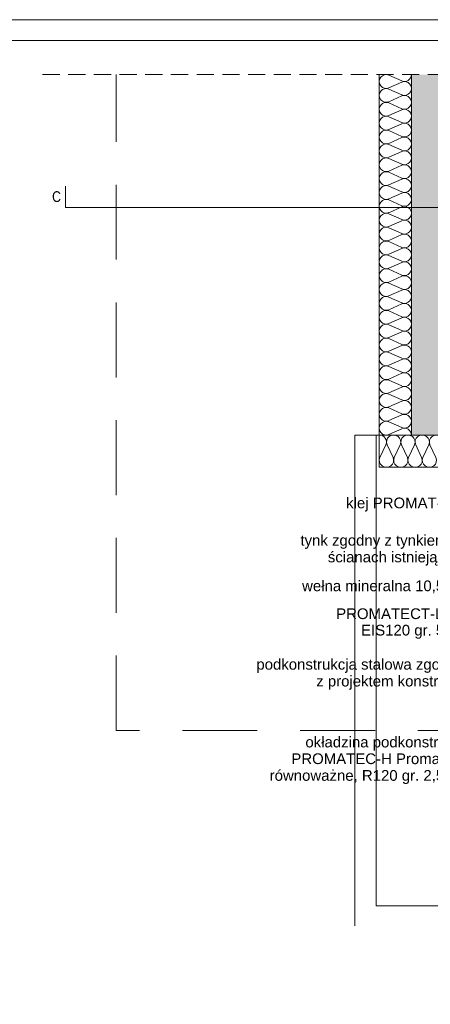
# Paper-space layout 'AD-06. DETAL KANAŁU UPUSTOWEGO ZEWNĘTRZNEGO' of a CAD drawing. Header units: millimetres. Extents: x 0 to 900, y 0 to 600.
# Tile 20 of 24: x 613 to 709, y 370 to 600. Entities that reach past the tile are written whole.
import ezdxf
from ezdxf.xclip import XClip

# ---------------------------------------------------------------- set-up
doc = ezdxf.new("R2010")
doc.units = ezdxf.units.MM
doc.header["$MEASUREMENT"] = 0
doc.header["$XCLIPFRAME"] = 0
doc.linetypes.add('przerywama detal', pattern=[120, 80, -40])
doc.linetypes.add('PRZERYWANA_DU_A', pattern=[550, 350, -200])
for name, color, linetype, lineweight in [('A_Arkusz_Nr_pióra__1', 7, 'Continuous', 20), ('A_opisy EN_Nr_pióra__1', 7, 'Continuous', 20), ('A_ściany proj_Nr_pióra__2', 8, 'Continuous', 13), ('A_ściany_Nr_pióra__1', 7, 'Continuous', 20)]:
    doc.layers.add(name, color=color, linetype=linetype, lineweight=lineweight)
for name, color, linetype, lineweight, true_color in [('A_fundamenty_Nr_pióra__10', 7, 'Continuous', 13, 0x4b4b4b), ('A_linie_Nr_pióra__10', 7, 'Continuous', 13, 0x4b4b4b), ('A_przekroje_Nr_pióra__4', 7, 'Continuous', 18, 0x4b4b4b), ('A_sciany_Nr_pióra__10', 7, 'Continuous', 13, 0x4b4b4b)]:
    doc.layers.add(name, color=color, linetype=linetype, lineweight=lineweight, true_color=true_color)
doc.layers.add('A_podrys', color=7, linetype='Continuous')
doc.layers.add('A_ściany', color=7, linetype='Continuous')
doc.styles.add('STYL_AUTOMATYCZNY_1', font='arial.ttf')
doc.styles.add('STYL_AUTOMATYCZNY_2', font='ARIALN.TTF')

# ---------------------------------------------------------------- blocks, each defined once
blk = doc.blocks.new('Rysunek_1_1', base_point=(-11479.07, -6711.26))
at = {"layer": 'A_ściany', "linetype": 'Continuous', "lineweight": 0, "true_color": 0x000000}
for points in [[(704.72, 587.17), (704.72, 502.94), (717.22, 515.44), (717.22, 587.17)], [(704.72, 502.94), (849.72, 502.94), (849.72, 515.44), (717.22, 515.44)]]:
    blk.add_hatch(color=18, dxfattribs=at).paths.add_polyline_path(points)
at = {"layer": 'A_fundamenty_Nr_pióra__10', "color": 251, "linetype": 'Continuous', "lineweight": 13, "ltscale": 0.05, "true_color": 0x4b4b4b}
for p, q in [((691.47, 502.94), (856.47, 502.94)), ((691.47, 388.31), (691.47, 502.94)), ((856.47, 502.94), (696.47, 502.94)), ((696.47, 502.94), (696.47, 392.94)), ((696.47, 392.94), (856.47, 392.94))]:
    blk.add_line(p, q, dxfattribs=at)
at = {"layer": 'A_linie_Nr_pióra__10', "color": 251, "linetype": 'przerywama detal', "lineweight": 13, "ltscale": 0.05, "true_color": 0x4b4b4b}
blk.add_line((886.56, 587.17), (617.94, 587.17), dxfattribs=at)
at = {"layer": 'A_przekroje_Nr_pióra__4', "color": 251, "linetype": 'Continuous', "lineweight": 18, "ltscale": 0.05, "true_color": 0x4b4b4b}
for p, q in [((623.88, 556.12), (623.88, 561.12)), ((718.34, 556.12), (623.88, 556.12))]:
    blk.add_line(p, q, dxfattribs=at)
at = {"layer": 'A_sciany_Nr_pióra__10', "color": 251, "linetype": 'Continuous', "lineweight": 13, "ltscale": 0.05, "true_color": 0x4b4b4b}
for p, q in [((702.48, 585.69), (699.45, 587.04)), ((699.45, 584.07), (702.48, 585.42)), ((702.48, 582.45), (699.45, 583.8)), ((699.45, 580.83), (702.48, 582.18)), ((702.48, 579.21), (699.45, 580.56)), ((699.45, 577.59), (702.48, 578.94)), ((702.48, 575.97), (699.45, 577.32)), ((699.45, 574.35), (702.48, 575.7)), ((702.48, 572.73), (699.45, 574.08)), ((699.45, 571.11), (702.48, 572.46)), ((702.48, 569.49), (699.45, 570.84)), ((699.45, 567.87), (702.48, 569.22)), ((702.48, 566.25), (699.45, 567.6)), ((699.45, 564.63), (702.48, 565.98)), ((702.48, 563.01), (699.45, 564.36)), ((699.45, 561.39), (702.48, 562.74)), ((702.48, 559.77), (699.45, 561.12)), ((699.45, 558.15), (702.48, 559.5)), ((702.48, 556.53), (699.45, 557.88)), ((699.45, 554.91), (702.48, 556.26)), ((702.48, 553.29), (699.45, 554.64)), ((699.45, 551.67), (702.48, 553.02)), ((702.48, 550.05), (699.45, 551.4)), ((699.45, 548.43), (702.48, 549.78)), ((702.48, 546.81), (699.45, 548.16)), ((699.45, 545.19), (702.48, 546.54)), ((702.48, 543.57), (699.45, 544.92)), ((699.45, 541.95), (702.48, 543.3)), ((702.48, 540.33), (699.45, 541.68)), ((699.45, 538.71), (702.48, 540.06)), ((702.48, 537.09), (699.45, 538.44)), ((699.45, 535.47), (702.48, 536.82)), ((702.48, 533.85), (699.45, 535.2)), ((699.45, 532.23), (702.48, 533.58)), ((702.48, 530.61), (699.45, 531.96)), ((699.45, 528.99), (702.48, 530.34)), ((702.48, 527.37), (699.45, 528.72)), ((699.45, 525.75), (702.48, 527.1)), ((702.48, 524.13), (699.45, 525.48)), ((699.45, 522.52), (702.48, 523.86)), ((702.48, 520.9), (699.45, 522.24)), ((699.45, 519.28), (702.48, 520.62)), ((702.48, 517.66), (699.45, 519)), ((699.45, 516.04), (702.48, 517.38)), ((702.48, 514.42), (699.45, 515.76)), ((699.45, 512.8), (702.48, 514.14)), ((702.48, 511.18), (699.45, 512.52)), ((699.45, 509.56), (702.48, 510.9)), ((702.48, 507.94), (699.45, 509.28)), ((699.45, 506.32), (702.48, 507.66)), ((702.48, 504.7), (699.45, 506.04)), ((699.45, 503.08), (702.48, 504.42)), ((697.36, 497.68), (698.75, 500.71)), ((699.03, 500.71), (700.42, 497.68)), ((700.7, 497.68), (702.09, 500.71)), ((702.38, 500.71), (703.77, 497.68)), ((704.05, 497.68), (705.44, 500.71)), ((705.72, 500.71), (707.11, 497.68)), ((707.39, 497.68), (708.78, 500.71)), ((709.06, 500.71), (710.45, 497.68))]:
    blk.add_line(p, q, dxfattribs=at)
for centre, major_axis, ratio, start_param, end_param in [((698.81, 585.55), (0, 1.62), 0.984721, 5.870392, 9.837571), ((703.12, 587.17), (0, 1.62), 0.984721, 2.7288, 4.712389), ((703.12, 583.93), (0, 1.62), 0.984721, 2.7288, 6.695979), ((698.81, 582.31), (0, 1.62), 0.984721, 5.870392, 9.837571), ((703.12, 580.69), (0, 1.62), 0.984721, 2.7288, 6.695979), ((698.81, 579.07), (0, 1.62), 0.984721, 5.870392, 9.837571), ((698.81, 575.83), (0, 1.62), 0.984721, 5.870392, 9.837571), ((703.12, 577.45), (0, 1.62), 0.984721, 2.7288, 6.695979), ((703.12, 574.21), (0, 1.62), 0.984721, 2.7288, 6.695979), ((698.81, 572.59), (0, 1.62), 0.984721, 5.870392, 9.837571), ((698.81, 569.35), (0, 1.62), 0.984721, 5.870392, 9.837571), ((703.12, 570.97), (0, 1.62), 0.984721, 2.7288, 6.695979), ((703.12, 567.73), (0, 1.62), 0.984721, 2.7288, 6.695979), ((698.81, 566.11), (0, 1.62), 0.984721, 5.870392, 9.837571), ((703.12, 564.49), (0, 1.62), 0.984721, 2.7288, 6.695979), ((698.81, 562.87), (0, 1.62), 0.984721, 5.870392, 9.837571), ((698.81, 559.64), (0, 1.62), 0.984721, 5.870392, 9.837571), ((703.12, 561.25), (0, 1.62), 0.984721, 2.7288, 6.695979), ((703.12, 558.02), (0, 1.62), 0.984721, 2.7288, 6.695979), ((698.81, 556.4), (0, 1.62), 0.984721, 5.870392, 9.837571), ((698.81, 553.16), (0, 1.62), 0.984721, 5.870392, 9.837571), ((703.12, 554.78), (0, 1.62), 0.984721, 2.7288, 6.695979), ((703.12, 551.54), (0, 1.62), 0.984721, 2.7288, 6.695979), ((698.81, 549.92), (0, 1.62), 0.984721, 5.870392, 9.837571), ((703.12, 548.3), (0, 1.62), 0.984721, 2.7288, 6.695979), ((698.81, 546.68), (0, 1.62), 0.984721, 5.870392, 9.837571), ((698.81, 543.44), (0, 1.62), 0.984721, 5.870392, 9.837571), ((703.12, 545.06), (0, 1.62), 0.984721, 2.7288, 6.695979), ((703.12, 541.82), (0, 1.62), 0.984721, 2.7288, 6.695979), ((698.81, 540.2), (0, 1.62), 0.984721, 5.870392, 9.837571), ((698.81, 536.96), (0, 1.62), 0.984721, 5.870392, 9.837571), ((703.12, 538.58), (0, 1.62), 0.984721, 2.7288, 6.695979), ((703.12, 535.34), (0, 1.62), 0.984721, 2.7288, 6.695979), ((698.81, 533.72), (0, 1.62), 0.984721, 5.870392, 9.837571), ((703.12, 532.1), (0, 1.62), 0.984721, 2.7288, 6.695979), ((698.81, 530.48), (0, 1.62), 0.984721, 5.870392, 9.837571), ((703.12, 528.86), (0, 1.62), 0.984721, 2.7288, 6.695979), ((698.81, 527.24), (0, 1.62), 0.984721, 5.870392, 9.837571), ((703.12, 525.62), (0, 1.62), 0.984721, 2.7288, 6.695979), ((698.81, 524), (0, 1.62), 0.984721, 5.870392, 9.837571), ((698.81, 520.76), (0, 1.62), 0.984721, 5.870392, 9.837571), ((703.12, 522.38), (0, 1.62), 0.984721, 2.7288, 6.695979), ((703.12, 519.14), (0, 1.62), 0.984721, 2.7288, 6.695979), ((698.81, 517.52), (0, 1.62), 0.984721, 5.870392, 9.837571), ((703.12, 515.9), (0, 1.62), 0.984721, 2.7288, 6.695979), ((698.81, 514.28), (0, 1.62), 0.984721, 5.870392, 9.837571), ((703.12, 512.66), (0, 1.62), 0.984721, 2.7288, 6.695979), ((698.81, 511.04), (0, 1.62), 0.984721, 5.870392, 9.837571), ((703.12, 509.42), (0, 1.62), 0.984721, 2.7288, 6.695979), ((698.81, 507.8), (0, 1.62), 0.984721, 5.870392, 9.837571), ((698.81, 504.56), (0, 1.62), 0.984721, 5.870392, 9.837571), ((703.12, 506.18), (0, 1.62), 0.984721, 2.7288, 6.695979), ((703.12, 502.94), (0, 1.62), 0.984721, 4.712389, 6.695979), ((697.22, 501.35), (1.67, 0), 0.954071, 5.870392, 7.853981), ((700.56, 501.35), (1.67, 0), 0.954071, 5.870392, 9.837571), ((703.91, 501.35), (1.67, 0), 0.954071, 5.870392, 9.837571), ((707.25, 501.35), (1.67, 0), 0.954071, 5.870392, 9.837571), ((710.59, 501.35), (1.67, 0), 0.954071, 5.870392, 9.837571), ((698.89, 497.04), (1.67, 0), 0.954071, 2.728799, 6.695979), ((702.24, 497.04), (1.67, 0), 0.954071, 2.728799, 6.695979), ((705.58, 497.04), (1.67, 0), 0.954071, 2.728799, 6.695979), ((708.92, 497.04), (1.67, 0), 0.954071, 2.728799, 6.695979)]:
    blk.add_ellipse(centre, major_axis=major_axis, ratio=ratio, start_param=start_param, end_param=end_param, dxfattribs=at)
at = {"layer": 'A_ściany proj_Nr_pióra__2', "color": 8, "linetype": 'PRZERYWANA_DU_A', "lineweight": 13, "ltscale": 0.05}
for p, q in [((635.72, 433.94), (635.72, 587.17)), ((723.72, 433.94), (635.72, 433.94))]:
    blk.add_line(p, q, dxfattribs=at)
at = {"layer": 'A_ściany_Nr_pióra__1', "color": 7, "linetype": 'Continuous', "lineweight": 20, "ltscale": 0.05, "flags": 128}
for points in [[(697.22, 587.17), (697.22, 495.44)], [(704.72, 587.17), (704.72, 502.94)], [(704.72, 502.94), (849.72, 502.94)], [(697.22, 495.44), (724.22, 495.44)]]:
    blk.add_lwpolyline(points, dxfattribs=at)
at = {"layer": 'A_opisy EN_Nr_pióra__1', "color": 7, "linetype": 'Continuous', "lineweight": 20, "char_height": 2.5, "attachment_point": 6, "style": 'STYL_AUTOMATYCZNY_1'}
for s, insert in [('\\A1;{\\pqr;\\fArial|b0|i0|c238|p0;\\W1.000000;klej PROMAT-K84}', (718, 486.72)), ('\\A1;{\\pqr;\\fArial|b0|i0|c238|p0;\\W1.000000;wełna mineralna 10,5 cm}', (718, 467.5))]:
    blk.add_mtext(s, dxfattribs=dict(at, insert=insert))
for s, insert, width, line_spacing_factor in [('\\A1;{\\pqr;\\fArial|b0|i0|c238|p0;\\W1.000000;tynk zgodny z tynkiem na ścianach istniejących }', (718, 476.04), 39.5828, 0.937578), ('\\A1;{\\pqr;\\fArial|b0|i0|c238|p0;\\W1.000000;PROMATECT-L500 EIS120 gr. 5 cm}', (718, 458.92), 36.3145, 0.921632), ('\\A1;{\\pqr;\\fArial|b0|i0|c238|p0;\\W1.000000;podkonstrukcja stalowa zgodnie z projektem konstrukcji}', (718, 447.06), 50.642, 0.940384), ('\\A1;{\\pqr;\\fArial|b0|i0|c238|p0;\\W1.000000;okładzina podkonstrukcji PROMATEC-H Promat lub równoważne, R120 gr. 2,5 cm}', (718, 426.96), 48.4397, 0.935453)]:
    blk.add_mtext(s, dxfattribs=dict(at, insert=insert, width=width, line_spacing_factor=line_spacing_factor))
at = {"layer": 'A_przekroje_Nr_pióra__4', "color": 251, "linetype": 'Continuous', "lineweight": 18, "true_color": 0x4b4b4b, "insert": (621.82, 558.65), "char_height": 2.5, "attachment_point": 5, "style": 'STYL_AUTOMATYCZNY_2'}
blk.add_mtext('\\A1;{\\pqc;\\fArial Narrow|b0|i0|c238|p0;\\W1.000000;C}', dxfattribs=at)

psp = doc.layouts.new('AD-06. DETAL KANAŁU UPUSTOWEGO ZEWNĘTRZNEGO')

# ---------------------------------------------------------------- linework, layer by layer
at = {"layer": 'A_Arkusz_Nr_pióra__1', "color": 7, "linetype": 'Continuous', "lineweight": 20}
psp.add_line((895.1, 595.1), (29.9, 595.1), dxfattribs=at)
at = {"layer": 'A_Arkusz_Nr_pióra__1', "color": 7, "linetype": 'Continuous', "lineweight": 20, "flags": 128}
psp.add_lwpolyline([(0, 600), (900, 600), (900, 0), (0, 0)], close=True, dxfattribs=at)

# ---------------------------------------------------------------- block references
at = {"layer": 'A_podrys', "color": 37, "linetype": 'Continuous', "lineweight": 5, "true_color": 0x656532}
ref = psp.add_blockref('Rysunek_1_1', (-11479.07, -6711.26), dxfattribs=at)
XClip(ref).set_block_clipping_path([(617.9396321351, 388.306073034), (889.6916106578, 595.1)])

doc.saveas('drawing.dxf')
